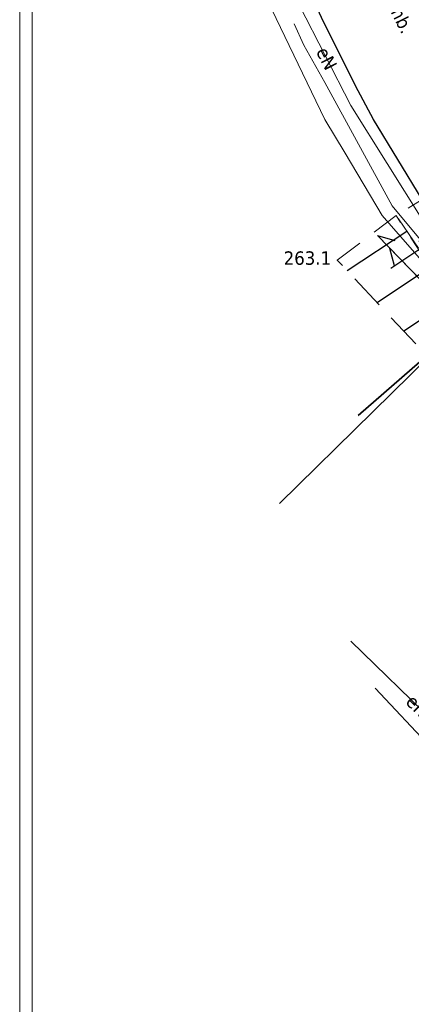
# Model space of a CAD drawing. Header units: metres. Extents: x 7555073 to 7555217, y 5506384 to 5506588.
# Tile 19 of 32: x 7555073 to 7555095, y 5506452 to 5506507. Entities that reach past the tile are written whole.
import ezdxf
from ezdxf.enums import TextEntityAlignment as Align

# ---------------------------------------------------------------- set-up
doc = ezdxf.new("R2010")
doc.units = ezdxf.units.M
doc.header["$LTSCALE"] = 2
doc.header["$MEASUREMENT"] = 0
for name, pattern in [('1.0_0.5', [1.5, 1, -0.5]), ('1.5_0.5', [2, 1.5, -0.5]), ('219-500', [0]), ('sutp_500', [0])]:
    doc.linetypes.add(name, pattern=pattern)
doc.layers.get('0').update_dxf_attribs({"color": 2, "linetype": 'CONTINUOUS', "lineweight": 5})
for name, color, linetype in [('000 Inne (niezydentyfikowane)', 7, 'CONTINUOUS'), ('218-kontur użytku gruntowego', 7, 'CONTINUOUS'), ('219-działka ewidencyjna', 7, 'CONTINUOUS'), ('chodnik', 7, 'CONTINUOUS'), ('jezdnia', 7, 'CONTINUOUS'), ('jezdnia-Atr17', 7, 'CONTINUOUS'), ('krawężnik', 7, 'CONTINUOUS'), ('ogrodzenie trwałe', 7, 'CONTINUOUS'), ('pikieta naturalna', 7, 'CONTINUOUS'), ('pikieta naturalna-Atr2', 7, 'CONTINUOUS'), ('Prezentacja użytków', 7, 'CONTINUOUS'), ('przewód elektroenergetyczny podziemny', 7, 'CONTINUOUS'), ('przewód elektroenergetyczny podziemny-Atr1', 7, 'CONTINUOUS'), ('przewód gazowy', 7, 'CONTINUOUS'), ('przewód telekomunikacyjny napowietrzny', 7, 'CONTINUOUS'), ('Ramki i opis wydruku', 7, 'CONTINUOUS'), ('skarpa nieumocniona', 7, 'CONTINUOUS')]:
    doc.layers.add(name, color=color, linetype=linetype)
doc.styles.get("Standard").update_dxf_attribs({"font": 'verdana.ttf', "width": 0.75})
doc.linetypes.add('902-500', pattern='A,3.75,0,[1,ksztalty.shx,S=0.5,R=0,X=0,Y=0],3.75', length=7.5)

# ---------------------------------------------------------------- blocks, each defined once
blk = doc.blocks.new('SUTP')
at = {"color": 0, "linetype": 'Continuous'}
for p, q in [((0, 0), (0.866, 0.5)), ((0, 0), (9.232, 0)), ((1.866, -0.5), (1, 0)), ((7.366, -0.5), (8.232, 0)), ((9.232, 0), (8.366, 0.5))]:
    blk.add_line(p, q, dxfattribs=at)
blk = doc.blocks.new('PW01')
at = {"linetype": 'Continuous', "lineweight": 13}
h = blk.add_hatch(color=0, dxfattribs=at)
edge = h.paths.add_edge_path()
edge.add_arc((0, 0), 0.045, 0, 360)

msp = doc.modelspace()

# ---------------------------------------------------------------- linework, layer by layer
at = {"layer": '000 Inne (niezydentyfikowane)', "color": 7, "linetype": 'Continuous', "lineweight": 25, "flags": 128}
for points in [[(7555095.01, 5506494.98), (7555091.69, 5506492.78)], [(7555095.69, 5506493.95), (7555094.12, 5506492.91)], [(7555096.34, 5506492.98), (7555093.36, 5506491)], [(7555097.54, 5506491.17), (7555094.86, 5506489.4)]]:
    msp.add_lwpolyline(points, dxfattribs=at)
at = {"layer": '218-kontur użytku gruntowego', "color": 7, "linetype": 'Continuous', "lineweight": 18, "flags": 128}
for points in [[(7555090.44, 5506501.25), (7555085.72, 5506511.05)], [(7555085.72, 5506511.05), (7555090.44, 5506501.25)], [(7555091.57, 5506499.36), (7555090.44, 5506501.25)], [(7555090.44, 5506501.25), (7555091.57, 5506499.36)], [(7555093.63, 5506495.88), (7555091.57, 5506499.36)], [(7555091.57, 5506499.36), (7555093.63, 5506495.88)], [(7555097.02, 5506492.02), (7555093.63, 5506495.88)], [(7555093.63, 5506495.88), (7555097.02, 5506492.02)]]:
    msp.add_lwpolyline(points, dxfattribs=at)
at = {"layer": '219-działka ewidencyjna', "color": 7, "linetype": '219-500', "lineweight": 18, "flags": 128}
for points in [[(7555085.72, 5506511.05), (7555090.44, 5506501.25)], [(7555090.44, 5506501.25), (7555091.57, 5506499.36)], [(7555091.57, 5506499.36), (7555093.63, 5506495.88)], [(7555093.63, 5506495.88), (7555097.02, 5506492.02)], [(7555098.38, 5506490.06), (7555087.896, 5506479.777)], [(7555093.24, 5506469.448), (7555096.4, 5506466.09)]]:
    msp.add_lwpolyline(points, dxfattribs=at)
at = {"layer": 'chodnik', "color": 7, "linetype": '1.0_0.5', "lineweight": 18, "flags": 128}
msp.add_lwpolyline([(7555109.59, 5506479.53), (7555105.05, 5506484.55), (7555101.78, 5506488.39), (7555099.95, 5506490.75), (7555097.63, 5506494.1), (7555095.88, 5506496.77), (7555094.42, 5506495.87), (7555097.62, 5506491.2), (7555098.24, 5506490.11), (7555108.2, 5506478.65)], close=True, dxfattribs=at)
at = {"layer": 'jezdnia', "color": 7, "linetype": '1.5_0.5', "lineweight": 18, "flags": 128}
msp.add_lwpolyline([(7555087, 5506514.06), (7555089.09, 5506509.48), (7555090.25, 5506506.95), (7555092.14, 5506503.13), (7555093.15, 5506501.24), (7555095.88, 5506496.77), (7555097.63, 5506494.1), (7555099.95, 5506490.75), (7555101.78, 5506488.39), (7555105.05, 5506484.55), (7555109.59, 5506479.53), (7555116.82, 5506472.99), (7555120.82, 5506470.16), (7555136.29, 5506460.07), (7555161.06, 5506444.05), (7555162.74, 5506442.7), (7555163.228, 5506442.289)], dxfattribs=at)
at = {"layer": 'krawężnik', "color": 7, "linetype": 'Continuous', "lineweight": 25, "flags": 128}
msp.add_lwpolyline([(7555161.06, 5506444.05), (7555136.29, 5506460.07), (7555120.82, 5506470.16), (7555116.82, 5506472.99), (7555109.59, 5506479.53), (7555105.05, 5506484.55), (7555101.78, 5506488.39), (7555099.95, 5506490.75), (7555097.63, 5506494.1), (7555095.88, 5506496.77), (7555093.15, 5506501.24), (7555092.14, 5506503.13), (7555090.25, 5506506.95), (7555089.09, 5506509.48), (7555087, 5506514.06), (7555085.05, 5506519.06), (7555083.3, 5506524.88), (7555082.42, 5506527.79), (7555081.14, 5506532.42), (7555077.19, 5506545.88), (7555074.97, 5506553.37), (7555074.44, 5506555.31), (7555074.05, 5506556.67)], dxfattribs=at)
at = {"layer": 'ogrodzenie trwałe', "color": 7, "linetype": '902-500', "lineweight": 35, "flags": 128}
msp.add_lwpolyline([(7555104.08, 5506473.78), (7555106.49, 5506477.27), (7555101.97, 5506481.9), (7555096.17, 5506488.07), (7555092.3, 5506484.69)], dxfattribs=at)
at = {"layer": 'Prezentacja użytków', "color": 7, "linetype": 'Continuous', "lineweight": 18, "flags": 128}
msp.add_lwpolyline([(7555074.05, 5506384.04), (7555074.05, 5506587.51), (7555216.16, 5506587.51)], dxfattribs=at)
at = {"layer": 'przewód elektroenergetyczny podziemny', "color": 7, "linetype": 'Continuous', "lineweight": 18, "flags": 128}
for points in [[(7555083.15, 5506517.8), (7555083.73, 5506517.84), (7555085.6, 5506512.65), (7555087.46, 5506508.19), (7555087.25, 5506508.19), (7555087.47, 5506508.18), (7555087.86, 5506507.74), (7555089.02, 5506507.62), (7555091.88, 5506502.02), (7555095.95, 5506495.54), (7555095.7, 5506494.43), (7555098.43, 5506490.4), (7555101.63, 5506486.23), (7555101.35, 5506485.92), (7555101.64, 5506486.22), (7555103.88, 5506483.76), (7555108.34, 5506478.58), (7555109.7, 5506478.53), (7555111.46, 5506476.68), (7555116.22, 5506472.78), (7555116.28, 5506471.16)], [(7555108.34, 5506478.58), (7555106.87, 5506476.91), (7555105.51, 5506476.43), (7555096.6, 5506467.49), (7555091.885, 5506472.067)]]:
    msp.add_lwpolyline(points, dxfattribs=at)
at = {"layer": 'przewód gazowy', "color": 7, "linetype": 'Continuous', "lineweight": 18, "flags": 128}
msp.add_lwpolyline([(7555113.63, 5506473.83), (7555108.81, 5506479.33), (7555100.41, 5506488.99), (7555096.04, 5506494.19), (7555094.19, 5506496.42), (7555090.44, 5506503.31), (7555089.26, 5506505.4), (7555088.71, 5506506.6)], dxfattribs=at)
at = {"layer": 'przewód telekomunikacyjny napowietrzny', "color": 30, "linetype": 'sutp_500', "lineweight": 18, "flags": 128}
msp.add_lwpolyline([(7555093.38, 5506494.75), (7555118.63, 5506468.74)], dxfattribs=at)
at = {"layer": 'Ramki i opis wydruku', "color": 7, "linetype": 'Continuous', "lineweight": 13, "flags": 128}
for points in [[(7555073.36, 5506383.53), (7555216.86, 5506383.53), (7555216.86, 5506588.03), (7555073.36, 5506588.03)], [(7555216.16, 5506429.04), (7555131.16, 5506429.04), (7555131.16, 5506384.04), (7555074.05, 5506384.04), (7555074.05, 5506587.51), (7555216.16, 5506587.51)]]:
    msp.add_lwpolyline(points, close=True, dxfattribs=at)
at = {"layer": 'skarpa nieumocniona', "color": 7, "linetype": '1.0_0.5', "lineweight": 18, "flags": 128}
msp.add_lwpolyline([(7555106.28, 5506477.28), (7555108.2, 5506478.65), (7555098.24, 5506490.11), (7555094.42, 5506495.87), (7555091.13, 5506493.38), (7555096.22, 5506487.94)], close=True, dxfattribs=at)
msp.add_lwpolyline([(7555106.28, 5506477.28), (7555108.2, 5506478.65), (7555098.24, 5506490.11), (7555094.42, 5506495.87), (7555091.13, 5506493.38), (7555096.22, 5506487.94)], close=True, dxfattribs=at)

# ---------------------------------------------------------------- block references
at = {"layer": 'pikieta naturalna', "color": 7, "linetype": 'Continuous', "lineweight": 13}
msp.add_blockref('PW01', (7555091.13, 5506493.38), dxfattribs=at)
at = {"layer": 'przewód telekomunikacyjny napowietrzny', "color": 30, "linetype": 'Continuous', "lineweight": 18, "rotation": 314.151}
msp.add_blockref('SUTP', (7555093.38, 5506494.75), dxfattribs=at)

# ---------------------------------------------------------------- texts
at = {"layer": 'jezdnia-Atr17', "color": 7, "width": 0.9}
msp.add_text('j.mb.', height=0.75, rotation=296.324, dxfattribs=at).set_placement((7555093.71, 5506508.06))
msp.add_text('j.mb.', height=0.75, rotation=296.324, dxfattribs=at).set_placement((7555093.71, 5506508.06))
msp.add_text('j.mb.', height=0.75, rotation=296.324, dxfattribs=at).set_placement((7555093.71, 5506508.06))
at = {"layer": 'pikieta naturalna-Atr2', "color": 7, "width": 0.9}
msp.add_text('263.1', height=0.75, dxfattribs=at).set_placement((7555088.13, 5506493.12))
at = {"layer": 'przewód elektroenergetyczny podziemny-Atr1', "color": 7, "width": 0.9}
for rotation, p in [(297.054, (7555090.25, 5506505.22)), (315.848, (7555095.16, 5506468.89))]:
    msp.add_text('eN', height=0.75, rotation=rotation, dxfattribs=at).set_placement(p, align=Align.MIDDLE_LEFT)

doc.saveas('drawing.dxf')
